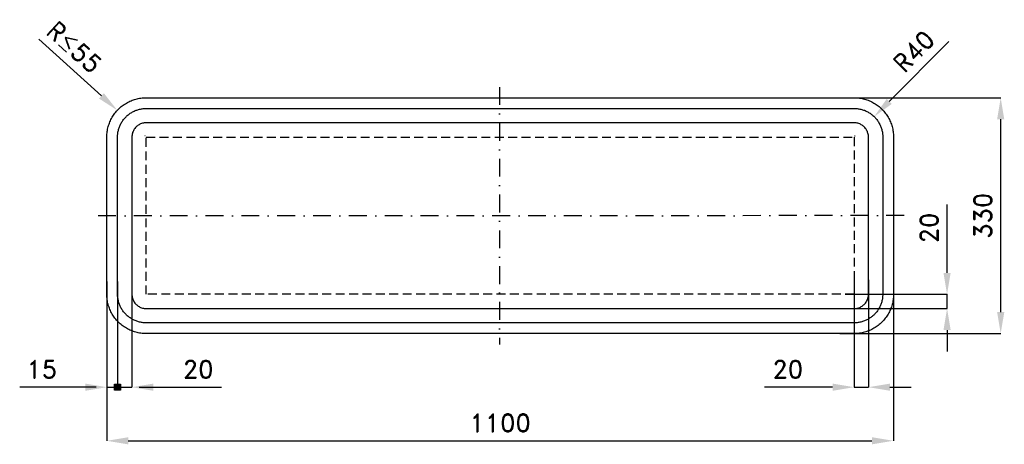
# Model space of a CAD drawing. Header units: millimetres. Extents: x -171 to 1206, y -155 to 439.
import ezdxf

# ---------------------------------------------------------------- set-up
doc = ezdxf.new("R2010")
doc.units = ezdxf.units.MM
doc.header["$LTSCALE"] = 5
doc.linetypes.add('ČERCHOVANÁX2', pattern=[2, 1, -0.5, 0, -0.5])
doc.linetypes.add('ČÁRKOVANÁX2', pattern=[1.5, 1, -0.5])
doc.layers.add('Kóty', color=2, linetype='Continuous')
doc.layers.add('Značka', color=7, linetype='Continuous')
doc.styles.get("Standard").update_dxf_attribs({"font": 'romand.shx', "height": 25})
doc.dimstyles.get("Standard").update_dxf_attribs({"dimtxt": 25, "dimasz": 30, "dimexe": 0.18, "dimexo": 0.0625, "dimgap": 12.5, "dimtad": 1, "dimdec": 0, "dimzin": 0, "dimdsep": 46, "dimtxsty": 'Standard', "dimcen": 0.09, "dimadec": 0, "dimazin": 0, "dimtfac": 1, "dimtdec": 0, "dimtofl": 0, "dimtmove": 0, "dimatfit": 3, "dimfxl": 1, "dimtolj": 1, "dimtzin": 0, "dimarcsym": 0})

# ---------------------------------------------------------------- blocks, each defined once
blk = doc.blocks.new('*D0')
at = {"layer": 'Defpoints', "color": 0, "transparency": 16777216}
for p in [(1023.8, 303.7), (997, 276.7)]:
    blk.add_point(p, dxfattribs=at)
at = {"layer": 'Kóty', "color": 0, "lineweight": -2, "transparency": 16777216}
for p, q in [((1128.1, 408.9), (1044.9, 325)), ((996.9, 276.7), (997.1, 276.7)), ((997, 276.6), (997, 276.8))]:
    blk.add_line(p, q, dxfattribs=at)
at = {"layer": 'Kóty', "color": 0, "transparency": 16777216}
blk.add_solid([(1041.4, 328.5), (1048.5, 321.5), (1023.8, 303.7)], dxfattribs=at)
at = {"layer": 'Kóty', "color": 0, "transparency": 16777216, "insert": (1079.3, 395.2), "char_height": 25, "attachment_point": 5, "rotation": 45.2435}
blk.add_mtext('\\A1;R40', dxfattribs=at)
blk = doc.blocks.new('*D1')
at = {"layer": 'Defpoints', "color": 0, "transparency": 16777216}
for p in [(983.1, 55.1), (1125.8, 55.1), (983.1, 35.1)]:
    blk.add_point(p, dxfattribs=at)
at = {"layer": 'Kóty', "color": 0, "lineweight": -2, "transparency": 16777216}
for p, q in [((1125.8, 85.1), (1125.8, 180.6)), ((983.1, 55.1), (1126, 55.1)), ((983.1, 35.1), (1126, 35.1)), ((1125.8, 5.1), (1125.8, -24.9))]:
    blk.add_line(p, q, dxfattribs=at)
at = {"layer": 'Kóty', "color": 0, "transparency": 16777216}
for points in [[(1120.8, 85.1), (1130.8, 85.1), (1125.8, 55.1)], [(1120.8, 5.1), (1130.8, 5.1), (1125.8, 35.1)]]:
    blk.add_solid(points, dxfattribs=at)
at = {"layer": 'Kóty', "color": 0, "transparency": 16777216, "insert": (1100.8, 147.9), "char_height": 25, "attachment_point": 5, "rotation": 90}
blk.add_mtext('\\A1;20', dxfattribs=at)
blk = doc.blocks.new('*D2')
at = {"layer": 'Defpoints', "color": 0, "transparency": 16777216}
for p in [(995.8, 75.2), (1015.8, 75.2), (995.8, -74.9)]:
    blk.add_point(p, dxfattribs=at)
at = {"layer": 'Kóty', "color": 0, "lineweight": -2, "transparency": 16777216}
for p, q in [((995.8, 75.1), (995.8, -75)), ((1015.8, 75.1), (1015.8, -75)), ((965.8, -74.9), (870.4, -74.9)), ((1045.8, -74.9), (1075.8, -74.9))]:
    blk.add_line(p, q, dxfattribs=at)
at = {"layer": 'Kóty', "color": 0, "transparency": 16777216}
for points in [[(965.8, -69.9), (965.8, -79.9), (995.8, -74.9)], [(1045.8, -69.9), (1045.8, -79.9), (1015.8, -74.9)]]:
    blk.add_solid(points, dxfattribs=at)
at = {"layer": 'Kóty', "color": 0, "transparency": 16777216, "insert": (903.1, -49.9), "char_height": 25, "attachment_point": 5}
blk.add_mtext('\\A1;20', dxfattribs=at)
blk = doc.blocks.new('*D3')
at = {"layer": 'Defpoints', "color": 0, "transparency": 16777216}
for p in [(975.7, 330.1), (1200.8, 330.1), (975.7, 0.1)]:
    blk.add_point(p, dxfattribs=at)
at = {"layer": 'Kóty', "color": 0, "lineweight": -2, "transparency": 16777216}
for p, q in [((975.8, 330.1), (1201, 330.1)), ((1200.8, 30.1), (1200.8, 300.1)), ((975.8, 0.1), (1201, 0.1))]:
    blk.add_line(p, q, dxfattribs=at)
at = {"layer": 'Kóty', "color": 0, "transparency": 16777216}
for points in [[(1195.8, 300.1), (1205.8, 300.1), (1200.8, 330.1)], [(1195.8, 30.1), (1205.8, 30.1), (1200.8, 0.1)]]:
    blk.add_solid(points, dxfattribs=at)
at = {"layer": 'Kóty', "color": 0, "transparency": 16777216, "insert": (1175.8, 165.1), "char_height": 25, "attachment_point": 5, "rotation": 90}
blk.add_mtext('\\A1;330', dxfattribs=at)
blk = doc.blocks.new('*D4')
at = {"layer": 'Defpoints', "color": 0, "transparency": 16777216}
for p in [(-49.2, 72.8), (1050.7, 51.2), (1050.7, -149.9)]:
    blk.add_point(p, dxfattribs=at)
at = {"layer": 'Kóty', "color": 0, "lineweight": -2, "transparency": 16777216}
for p, q in [((-49.2, 72.8), (-49.2, -150)), ((1050.7, 51.1), (1050.7, -150)), ((-19.2, -149.9), (1020.7, -149.9))]:
    blk.add_line(p, q, dxfattribs=at)
at = {"layer": 'Kóty', "color": 0, "transparency": 16777216}
for points in [[(-19.2, -144.9), (-19.2, -154.9), (-49.2, -149.9)], [(1020.7, -144.9), (1020.7, -154.9), (1050.7, -149.9)]]:
    blk.add_solid(points, dxfattribs=at)
at = {"layer": 'Kóty', "color": 0, "transparency": 16777216, "insert": (500.8, -124.9), "char_height": 25, "attachment_point": 5}
blk.add_mtext('\\A1;1100', dxfattribs=at)

msp = doc.modelspace()

# ---------------------------------------------------------------- hatches: boundary and pattern name
at = {"layer": 'Kóty'}
h = msp.add_hatch(color=256, dxfattribs=at)
h.dxf.hatch_style = 1
h.paths.add_polyline_path([(-38.3, -70.7), (-30, -70.7), (-30, -79), (-38.3, -79)])

# ---------------------------------------------------------------- linework, layer by layer
for p, q in [((-144.1, 412.1), (-56.7, 332.7)), ((4, 277.4), (4.2, 277.4)), ((4.1, 277.3), (4.1, 277.5)), ((-49.2, 72.8), (-49.2, -75)), ((-34.2, 72.9), (-34.2, -75)), ((-34.2, 72.8), (-34.2, -75)), ((-14.2, 72.9), (-14.2, -75)), ((-79.2, -74.9), (-171.1, -74.9)), ((-64.2, -74.9), (-94.2, -74.9)), ((-4.2, -74.9), (25.8, -74.9)), ((15.8, -74.9), (111.3, -74.9))]:
    msp.add_line(p, q, dxfattribs=at)
for points in [[(1125.8, 35.1), (1125.8, 55.1)], [(-49.2, -74.9), (-14.2, -74.9)], [(995.8, -74.9), (1015.8, -74.9)]]:
    msp.add_lwpolyline(points, dxfattribs=at)
msp.add_lwpolyline([(-38.3, -70.7), (-30, -70.7), (-30, -79), (-38.3, -79)], close=True, dxfattribs=at)
msp.add_arc((4.1, 277.4), 52.1, 135.4744, 137.9323, dxfattribs=at)
for points in [[(-53.3, 336.4), (-60.1, 329), (-34.5, 312.5)], [(-79.2, -69.9), (-79.2, -79.9), (-49.2, -74.9)], [(15.8, -69.9), (15.8, -79.9), (-14.2, -74.9)]]:
    msp.add_solid(points, dxfattribs=at)
at = {"layer": 'Značka', "color": 6, "linetype": 'ČERCHOVANÁX2', "lineweight": 25, "ltscale": 5}
for p, q in [((500, 345), (500, -15)), ((1065.8, 165.2), (-64.2, 164.8))]:
    msp.add_line(p, q, dxfattribs=at)
at = {"layer": 'Značka', "color": 5}
for points in [[(5.8, 0.1), (5.6, 0.1), (5.4, 0.1, -0.03218), (-1.7, 0.6, -0.035443), (-8.7, 2.1, -0.036267), (-15.4, 4.4, -0.034421), (-21.8, 7.6, -0.033722), (-27.7, 11.5, -0.034085), (-33.1, 16.3, -0.034209), (-37.8, 21.6, -0.034229), (-41.7, 27.5, -0.034045), (-44.9, 33.9, -0.033412), (-47.2, 40.6, -0.034127), (-48.7, 47.6, -0.036745), (-49.2, 54.7), (-49.2, 54.9), (-49.2, 55.1), (-49.2, 275.1), (-49.2, 275.4), (-49.2, 275.6, -0.03218), (-48.7, 282.7, -0.035443), (-47.2, 289.7, -0.036267), (-44.9, 296.4, -0.034421), (-41.7, 302.8, -0.033719), (-37.8, 308.7, -0.034083), (-33.1, 314, -0.034209), (-27.7, 318.8, -0.034228), (-21.8, 322.7, -0.034042), (-15.4, 325.9, -0.033408), (-8.7, 328.2, -0.03412), (-1.7, 329.7, -0.036747), (5.4, 330.1), (5.6, 330.1), (5.8, 330.1), (995.8, 330.1), (996.1, 330.1), (996.3, 330.1, -0.032182), (1003.4, 329.6, -0.035438), (1010.3, 328.2, -0.03627), (1017.1, 325.9, -0.034424), (1023.5, 322.7, -0.033714), (1029.4, 318.8, -0.034072), (1034.7, 314, -0.034202), (1039.4, 308.7, -0.034236), (1043.4, 302.8, -0.034034), (1046.6, 296.4, -0.033397), (1048.9, 289.7, -0.034107), (1050.4, 282.7, -0.036743), (1050.8, 275.6), (1050.8, 275.4), (1050.8, 275.1), (1050.8, 55.1), (1050.8, 54.9), (1050.8, 54.7, -0.032171), (1050.3, 47.6, -0.035429), (1048.9, 40.6, -0.036266), (1046.6, 33.9, -0.034431), (1043.4, 27.5, -0.033735), (1039.4, 21.6, -0.034079), (1034.7, 16.3, -0.034225), (1029.4, 11.5, -0.034235), (1023.5, 7.6, -0.034041), (1017.1, 4.4, -0.033409), (1010.3, 2.1, -0.034125), (1003.4, 0.6, -0.036744), (996.3, 0.1), (996.1, 0.1), (995.8, 0.1), (5.8, 0.1)], [(5.8, 15.1), (5.7, 15.1), (5.5, 15.1, -0.032179), (0.4, 15.5, -0.035443), (-4.7, 16.6, -0.036267), (-9.6, 18.2, -0.034421), (-14.3, 20.6, -0.033721), (-18.6, 23.4, -0.034085), (-22.4, 26.9, -0.034209), (-25.9, 30.7, -0.034229), (-28.8, 35.1, -0.034044), (-31.1, 39.7, -0.033412), (-32.7, 44.6, -0.034127), (-33.8, 49.7, -0.036745), (-34.2, 54.8), (-34.2, 55), (-34.2, 55.1), (-34.2, 275.1), (-34.2, 275.3), (-34.2, 275.5, -0.03218), (-33.8, 280.6, -0.035445), (-32.7, 285.7, -0.036269), (-31.1, 290.6, -0.034419), (-28.8, 295.2, -0.033722), (-25.9, 299.5, -0.034083), (-22.4, 303.4, -0.034209), (-18.6, 306.9, -0.034227), (-14.3, 309.7, -0.034048), (-9.6, 312.1, -0.033411), (-4.7, 313.7, -0.034129), (0.4, 314.8, -0.036747), (5.5, 315.1), (5.7, 315.1), (5.8, 315.1), (995.8, 315.1), (996, 315.1), (996.1, 315.1, -0.032183), (1001.3, 314.8, -0.035443), (1006.4, 313.7, -0.036265), (1011.3, 312.1, -0.034425), (1015.9, 309.7, -0.033731), (1020.2, 306.9, -0.034066), (1024.1, 303.4, -0.034198), (1027.6, 299.5, -0.034219), (1030.4, 295.2, -0.034047), (1032.7, 290.6, -0.033419), (1034.4, 285.7, -0.034152), (1035.5, 280.6, -0.036741), (1035.8, 275.5), (1035.8, 275.3), (1035.8, 275.1), (1035.8, 55.1), (1035.8, 55), (1035.8, 54.8, -0.032179), (1035.5, 49.7, -0.035442), (1034.4, 44.6, -0.03626), (1032.8, 39.7, -0.034424), (1030.4, 35.1, -0.033731), (1027.5, 30.7, -0.034079), (1024.1, 26.9, -0.034187), (1020.2, 23.4, -0.034232), (1015.9, 20.6, -0.034052), (1011.3, 18.2, -0.033421), (1006.4, 16.6, -0.034126), (1001.3, 15.5, -0.036746), (996.1, 15.1), (996, 15.1), (995.8, 15.1), (5.8, 15.1)], [(5.8, 35.1), (995.8, 35.1), (995.9, 35.1), (996, 35.1, 0.032184), (998.6, 35.3, 0.035448), (1001.1, 35.9, 0.036283), (1003.6, 36.7, 0.034422), (1005.9, 37.9, 0.033746), (1008, 39.3, 0.034103), (1010, 41, 0.034187), (1011.7, 42.9, 0.034203), (1013.1, 45.1), (1014.3, 47.4), (1015.1, 49.9), (1015.7, 52.4), (1015.8, 55), (1015.8, 55.1), (1015.8, 55.1), (1015.8, 275.1), (1015.8, 275.2), (1015.8, 275.3, 0.032179), (1015.7, 277.9, 0.035489), (1015.1, 280.4, 0.036285), (1014.3, 282.9, 0.034425), (1013.1, 285.2, 0.033734), (1011.7, 287.3, 0.034081), (1010, 289.3, 0.03423), (1008, 291, 0.034209), (1005.9, 292.4, 0.034034), (1003.6, 293.6, 0.033425), (1001.1, 294.4, 0.034124), (998.6, 295, 0.036752), (996, 295.1), (995.9, 295.1), (995.8, 295.1), (5.8, 295.1), (5.8, 295.1), (5.7, 295.1, 0.032191), (3.1, 295, 0.035442), (0.6, 294.4, 0.03627), (-1.9, 293.6, 0.034435), (-4.2, 292.4, 0.03372), (-6.4, 291, 0.034079), (-8.3, 289.3, 0.034202), (-10, 287.3, 0.034225), (-11.5, 285.2, 0.034041), (-12.6, 282.9, 0.033417), (-13.5, 280.4, 0.034129), (-14, 277.9, 0.036744), (-14.2, 275.3), (-14.2, 275.2), (-14.2, 275.1), (-14.2, 55.1), (-14.2, 55.1), (-14.2, 55, 0.032179), (-14, 52.4, 0.035444), (-13.5, 49.9, 0.036265), (-12.6, 47.4, 0.034421), (-11.5, 45.1, 0.033721), (-10, 42.9, 0.034086), (-8.3, 41, 0.034208), (-6.4, 39.3, 0.034229), (-4.2, 37.9, 0.034045), (-1.9, 36.7, 0.033411), (0.6, 35.9, 0.034128), (3.1, 35.3, 0.036745), (5.7, 35.1), (5.8, 35.1), (5.8, 35.1)]]:
    msp.add_lwpolyline(points, format="xyb", dxfattribs=at)
at = {"layer": 'Značka', "color": 6, "linetype": 'ČÁRKOVANÁX2', "ltscale": 2.5}
msp.add_lwpolyline([(5.8, 55.1), (5.8, 275.1), (995.8, 275.1), (995.8, 55.1), (5.8, 55.1)], dxfattribs=at)

# ---------------------------------------------------------------- texts
at = {"layer": 'Kóty', "insert": (-94.7, 401), "char_height": 25, "attachment_point": 5, "rotation": 317.7345}
msp.add_mtext('\\A1;R{\\A0;≤}55', dxfattribs=at)
at = {"layer": 'Kóty', "char_height": 25, "attachment_point": 5}
for s, insert in [('\\A1;15', (-140.1, -49.9)), ('\\A1;20', (78.6, -49.9))]:
    msp.add_mtext(s, dxfattribs=dict(at, insert=insert))

# ---------------------------------------------------------------- dimensions: what is measured, and where the dimension line sits
at = {"layer": 'Kóty'}
dim = msp.add_radius_dim(center=(997, 276.7), mpoint=(1023.8, 303.7), text='R40', dimstyle='Standard', dxfattribs=at)
dim.commit()
dim.dimension.update_dxf_attribs({"geometry": '*D0', "text_midpoint": (1079.3, 395.2)})
for base, p1, p2, picture, middle in [((1200.8, 330.1), (975.7, 0.1), (975.7, 330.1), '*D3', (1175.8, 165.1)), ((1125.8, 55.1), (983.1, 35.1), (983.1, 55.1), '*D1', (1100.8, 147.9))]:
    dim = msp.add_linear_dim(base=base, p1=p1, p2=p2, angle=90, dimstyle='Standard', dxfattribs=at)
    dim.commit()
    dim.dimension.update_dxf_attribs({"geometry": picture, "text_midpoint": middle})
for base, p1, p2, picture, middle in [((1050.7, -149.9), (-49.2, 72.8), (1050.7, 51.2), '*D4', (500.8, -124.9)), ((995.8, -74.9), (1015.8, 75.2), (995.8, 75.2), '*D2', (903.1, -49.9))]:
    dim = msp.add_linear_dim(base=base, p1=p1, p2=p2, dimstyle='Standard', dxfattribs=at)
    dim.commit()
    dim.dimension.update_dxf_attribs({"geometry": picture, "text_midpoint": middle})

doc.saveas('drawing.dxf')
